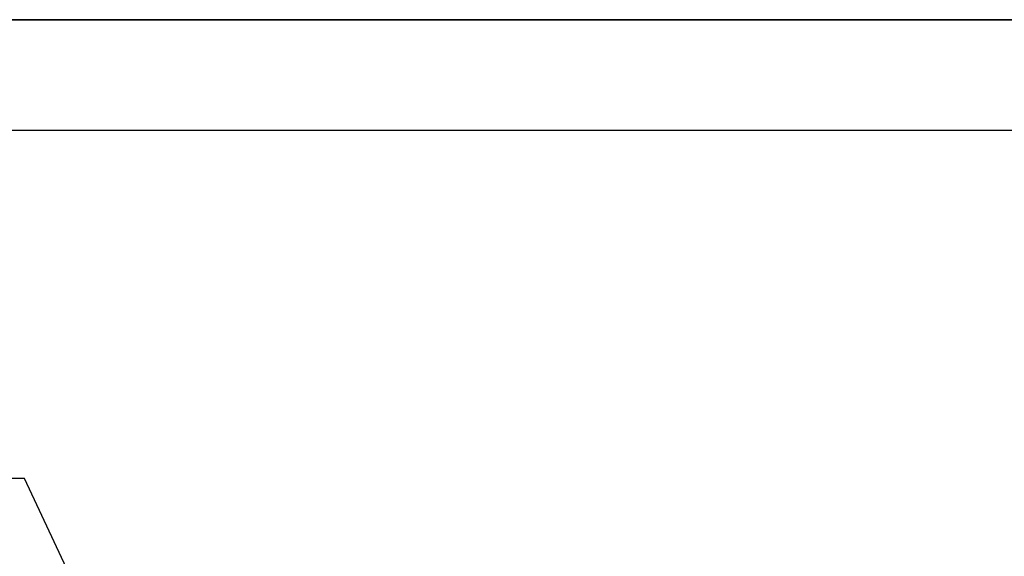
# Model space of a CAD drawing. Header units: millimetres. Extents: x -17429 to 155243, y -2908 to 188569.
# Tile 91 of 113: x -11602 to -6180, y 145106 to 148063. Entities that reach past the tile are written whole.
import ezdxf

# ---------------------------------------------------------------- set-up
doc = ezdxf.new("R2010")
doc.units = ezdxf.units.MM
doc.header["$MEASUREMENT"] = 0
doc.layers.get('0').update_dxf_attribs({"lineweight": 5})
doc.layers.add('#podkład', color=252, linetype='Continuous')
doc.layers.add('_TABELA', color=7, linetype='Continuous')
doc.layers.add('INWENT OPISY_Nr_Pióra__21', color=252, linetype='Continuous', lineweight=13)
doc.dimstyles.new('GENERATED_STYLE__6', dxfattribs={"dimtxt": 0.18, "dimasz": 109.44, "dimexe": 0.18, "dimexo": 0.0625, "dimgap": 0.09, "dimtad": 0, "dimtih": 1, "dimtoh": 1, "dimdec": 4, "dimzin": 0, "dimdsep": 46, "dimcen": 0.09, "dimadec": 0, "dimazin": 0, "dimtfac": 1, "dimtdec": 4, "dimtmove": 0, "dimatfit": 3, "dimldrblk": 'ARROWHEAD_11', "dimfxl": 1, "dimtolj": 1, "dimtzin": 0, "dimarcsym": 0})

# ---------------------------------------------------------------- blocks, each defined once
blk = doc.blocks.new('ARROWHEAD_11')
at = {"color": 0, "linetype": 'Continuous', "lineweight": 0}
blk.add_line((0, 0), (-1, 0), dxfattribs=at)
at = {"color": 0, "linetype": 'Continuous', "lineweight": 0, "const_width": 0.25, "flags": 128}
blk.add_lwpolyline([(-0.125, 0, 1), (0.125, 0, 1)], format="xyb", close=True, dxfattribs=at)
blk = doc.blocks.new('gfgf')
at = {"layer": '_TABELA', "color": 7}
for p, q in [((41197.7, 148063.5), (-15802.3, 148063.5)), ((40597.7, 147453.5), (-13302.3, 147453.5))]:
    blk.add_line(p, q, dxfattribs=at)
blk = doc.blocks.new('piwnica')
at = {"layer": 'INWENT OPISY_Nr_Pióra__21', "color": 252, "linetype": 'Continuous', "annotation_type": 0, "has_hookline": 1, "hookline_direction": 1, "text_width": 394.3}
blk.add_leader([(-10760.9, 143790.9), (-11575.3, 145535.6), (-11950.2, 145535.6)], dimstyle='GENERATED_STYLE__6', dxfattribs=at)

msp = doc.modelspace()

# ---------------------------------------------------------------- linework, layer by layer
at = {"layer": '_TABELA', "color": 7}
msp.add_line((-15802.3, 148063.5), (26197.7, 148063.5), dxfattribs=at)

# ---------------------------------------------------------------- block references
at = {"layer": '#podkład'}
msp.add_blockref('piwnica', (0, 0), dxfattribs=at)
msp.add_blockref('gfgf', (0, 0))

doc.saveas('drawing.dxf')
